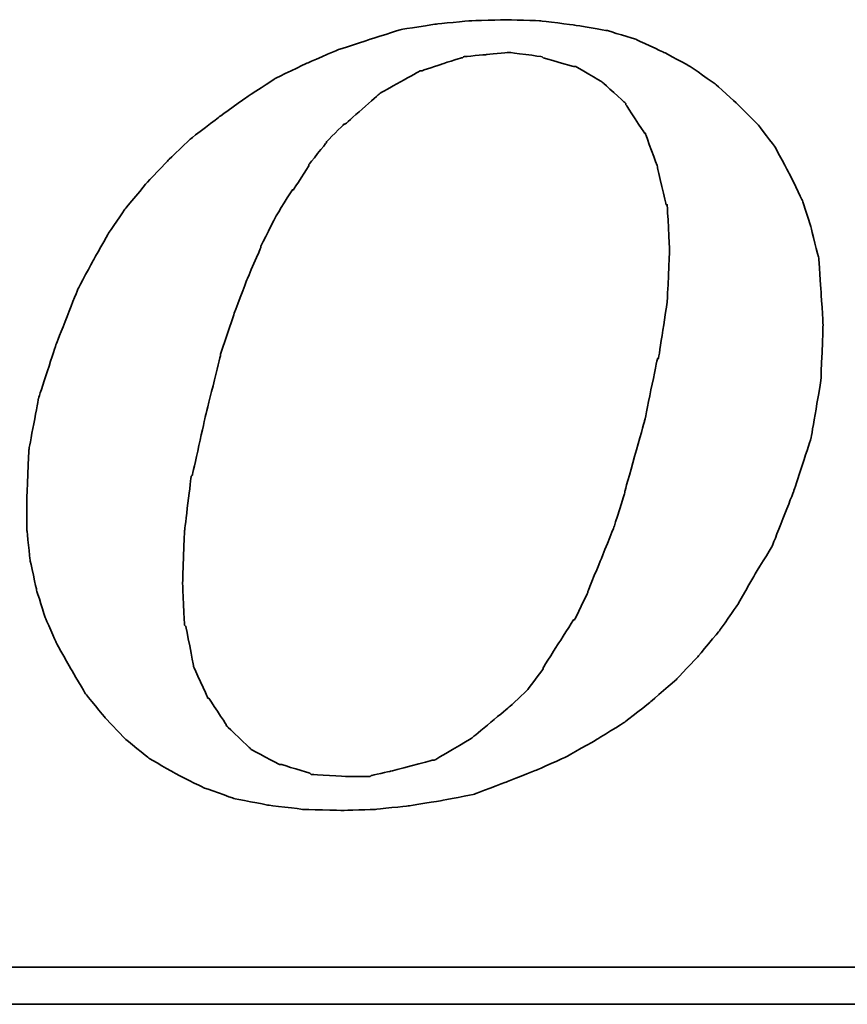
# Model space of a CAD drawing. Header units: millimetres. Extents: x 1983 to 2182, y 457 to 599.
# Tile 44 of 48: x 2160.14 to 2161.22, y 529.75 to 531.02. Entities that reach past the tile are written whole.
import ezdxf

# ---------------------------------------------------------------- set-up
doc = ezdxf.new("R2010")
doc.units = ezdxf.units.MM
doc.header["$LTSCALE"] = 0.1
doc.layers.add('CHA', color=7, linetype='CONTINUOUS')
doc.layers.add('layer 1', color=7, linetype='CONTINUOUS')

# ---------------------------------------------------------------- blocks, each defined once
blk = doc.blocks.new('TBI MOTION logo(完整正式版)')
at = {"layer": 'layer 1', "color": 22, "lineweight": 35}
for points, knots in [([(35.79625, -6.98375), (35.79625, -6.98375), (36.23125, -7.43875), (36.23125, -7.43875), (36.23125, -7.43875), (36.23125, -7.43875), (36.75625, -7.87125), (36.75625, -7.87125), (36.75625, -7.87125), (36.75625, -7.87125), (37.33125, -8.20375), (37.33125, -8.20375), (37.33125, -8.20375), (37.33125, -8.20375), (37.95625, -8.51875), (37.95625, -8.51875), (37.95625, -8.51875), (37.95625, -8.51875), (38.62625, -8.75875), (38.62625, -8.75875), (38.62625, -8.75875), (38.62625, -8.75875), (39.37125, -8.90375), (39.37125, -8.90375), (39.37125, -8.90375), (39.37125, -8.90375), (40.14125, -8.99875), (40.14125, -8.99875), (40.14125, -8.99875), (40.14125, -8.99875), (41.02625, -9.02375), (41.02625, -9.02375), (41.02625, -9.02375), (41.02625, -9.02375), (41.74625, -8.99875), (41.74625, -8.99875), (41.74625, -8.99875), (41.74625, -8.99875), (42.46625, -8.92375), (42.46625, -8.92375), (42.46625, -8.92375), (42.46625, -8.92375), (43.21125, -8.80625), (43.21125, -8.80625), (43.21125, -8.80625), (43.21125, -8.80625), (43.93125, -8.66375), (43.93125, -8.66375), (43.93125, -8.66375), (43.93125, -8.66375), (44.62625, -8.39875), (44.62625, -8.39875), (44.62625, -8.39875), (44.62625, -8.39875), (45.29625, -8.13375), (45.29625, -8.13375), (45.29625, -8.13375), (45.29625, -8.13375), (45.94625, -7.84375), (45.94625, -7.84375), (45.94625, -7.84375), (45.94625, -7.84375), (46.61625, -7.46375), (46.61625, -7.46375), (46.61625, -7.46375), (46.61625, -7.46375), (47.24125, -7.07875), (47.24125, -7.07875), (47.24125, -7.07875), (47.24125, -7.07875), (47.81625, -6.62375), (47.81625, -6.62375), (47.81625, -6.62375), (47.81625, -6.62375), (48.36875, -6.14375), (48.36875, -6.14375), (48.36875, -6.14375), (48.36875, -6.14375), (48.84625, -5.64125), (48.84625, -5.64125), (48.84625, -5.64125), (48.84625, -5.64125), (49.32625, -5.06375), (49.32625, -5.06375), (49.32625, -5.06375), (49.32625, -5.06375), (49.71125, -4.51374), (49.71125, -4.51374), (49.71125, -4.51374), (49.71125, -4.51374), (50.09625, -3.83874), (50.09625, -3.83874), (50.09625, -3.83874), (50.09625, -3.83874), (50.48125, -3.21374), (50.48125, -3.21374), (50.48125, -3.21374), (50.48125, -3.21374), (50.96125, -1.99125), (50.96125, -1.99125), (50.96125, -1.99125), (50.96125, -1.99125), (51.34375, -0.81875), (51.34375, -0.81875), (51.34375, -0.81875), (51.34375, -0.81875), (51.56125, 0.45624), (51.56125, 0.45624), (51.56125, 0.45624), (51.56125, 0.45624), (51.60625, 1.67624), (51.60625, 1.67624), (51.60625, 1.67624), (51.60625, 1.67624), (51.56125, 2.44625), (51.56125, 2.44625), (51.56125, 2.44625), (51.56125, 2.44625), (51.51125, 3.14125), (51.51125, 3.14125), (51.51125, 3.14125), (51.51125, 3.14125), (51.34375, 3.81125), (51.34375, 3.81125), (51.34375, 3.81125), (51.34375, 3.81125), (51.15125, 4.41125), (51.15125, 4.41125), (51.15125, 4.41125), (51.15125, 4.41125), (50.86125, 5.01125), (50.86125, 5.01125), (50.86125, 5.01125), (50.86125, 5.01125), (50.55125, 5.58875), (50.55125, 5.58875), (50.55125, 5.58875), (50.55125, 5.58875), (50.16625, 6.09125), (50.16625, 6.09125), (50.16625, 6.09125), (50.16625, 6.09125), (49.71125, 6.54875), (49.71125, 6.54875), (49.71125, 6.54875), (49.71125, 6.54875), (49.23125, 6.98125), (49.23125, 6.98125), (49.23125, 6.98125), (49.23125, 6.98125), (48.67875, 7.36625), (48.67875, 7.36625), (48.67875, 7.36625), (48.67875, 7.36625), (48.10375, 7.67625), (48.10375, 7.67625), (48.10375, 7.67625), (48.10375, 7.67625), (47.48125, 7.96375), (47.48125, 7.96375), (47.48125, 7.96375), (47.48125, 7.96375), (46.85625, 8.15625), (46.85625, 8.15625), (46.85625, 8.15625), (46.85625, 8.15625), (46.13625, 8.27624), (46.13625, 8.27624), (46.13625, 8.27624), (46.13625, 8.27624), (45.39125, 8.37125), (45.39125, 8.37125), (45.39125, 8.37125), (45.39125, 8.37125), (44.62625, 8.39624), (44.62625, 8.39624), (44.62625, 8.39624), (44.62625, 8.39624), (43.83625, 8.37125), (43.83625, 8.37125), (43.83625, 8.37125), (43.83625, 8.37125), (43.09125, 8.30125), (43.09125, 8.30125), (43.09125, 8.30125), (43.09125, 8.30125), (42.32125, 8.18125), (42.32125, 8.18125), (42.32125, 8.18125), (42.32125, 8.18125), (41.62875, 7.96375), (41.62875, 7.96375), (41.62875, 7.96375), (41.62875, 7.96375), (40.90625, 7.72625), (40.90625, 7.72625), (40.90625, 7.72625), (40.90625, 7.72625), (40.23624, 7.43625), (40.23624, 7.43625), (40.23624, 7.43625), (40.23624, 7.43625), (39.54124, 7.10125), (39.54124, 7.10125), (39.54124, 7.10125), (39.54124, 7.10125), (38.91625, 6.69125), (38.91625, 6.69125), (38.91625, 6.69125), (38.91625, 6.69125), (38.31625, 6.26125), (38.31625, 6.26125), (38.31625, 6.26125), (38.31625, 6.26125), (37.69125, 5.78125), (37.69125, 5.78125), (37.69125, 5.78125), (37.69125, 5.78125), (37.18625, 5.30125), (37.18625, 5.30125), (37.18625, 5.30125), (37.18625, 5.30125), (36.70625, 4.79624), (36.70625, 4.79624), (36.70625, 4.79624), (36.70625, 4.79624), (36.23125, 4.22125), (36.23125, 4.22125), (36.23125, 4.22125), (36.23125, 4.22125), (35.87124, 3.69375), (35.87124, 3.69375), (35.87124, 3.69375), (35.87124, 3.69375), (35.53125, 3.09125), (35.53125, 3.09125), (35.53125, 3.09125), (35.53125, 3.09125), (35.19875, 2.47125), (35.19875, 2.47125), (35.19875, 2.47125), (35.19875, 2.47125), (34.71625, 1.24625), (34.71625, 1.24625), (34.71625, 1.24625), (34.71625, 1.24625), (34.33125, 0.06874), (34.33125, 0.06874), (34.33125, 0.06874), (34.33125, 0.06874), (34.11625, -1.07875), (34.11625, -1.07875), (34.11625, -1.07875), (34.11625, -1.07875), (34.07125, -2.15875), (34.07125, -2.15875), (34.07125, -2.15875), (34.07125, -2.15875), (34.07125, -2.85375), (34.07125, -2.85375), (34.07125, -2.85375), (34.07125, -2.85375), (34.14125, -3.50375), (34.14125, -3.50375), (34.14125, -3.50375), (34.14125, -3.50375), (34.28625, -4.17375), (34.28625, -4.17375), (34.28625, -4.17375), (34.28625, -4.17375), (34.47625, -4.77624), (34.47625, -4.77624), (34.47625, -4.77624), (34.47625, -4.77624), (34.71625, -5.32625), (34.71625, -5.32625), (34.71625, -5.32625), (34.71625, -5.32625), (35.05375, -5.92875), (35.05375, -5.92875), (35.05375, -5.92875), (35.05375, -5.92875), (35.36375, -6.45375), (35.36375, -6.45375), (35.36375, -6.45375), (35.36375, -6.45375), (35.79625, -6.98375), (35.79625, -6.98375)], [0, 0, 0, 0, 0.01388889, 0.01388889, 0.01388889, 0.0138889, 0.02777778, 0.02777778, 0.02777778, 0.02777779, 0.04166667, 0.04166667, 0.04166667, 0.04166668, 0.05555556, 0.05555556, 0.05555556, 0.05555557, 0.06944444, 0.06944444, 0.06944444, 0.06944445, 0.08333333, 0.08333333, 0.08333333, 0.08333334, 0.09722222, 0.09722222, 0.09722222, 0.09722223, 0.11111111, 0.11111111, 0.11111111, 0.11111112, 0.125, 0.125, 0.125, 0.12500001, 0.13888889, 0.13888889, 0.13888889, 0.1388889, 0.15277778, 0.15277778, 0.15277778, 0.15277779, 0.16666667, 0.16666667, 0.16666667, 0.16666668, 0.18055556, 0.18055556, 0.18055556, 0.18055557, 0.19444444, 0.19444444, 0.19444444, 0.19444445, 0.20833333, 0.20833333, 0.20833333, 0.20833334, 0.22222222, 0.22222222, 0.22222222, 0.22222223, 0.23611111, 0.23611111, 0.23611111, 0.23611112, 0.25, 0.25, 0.25, 0.25000001, 0.26388889, 0.26388889, 0.26388889, 0.2638889, 0.27777778, 0.27777778, 0.27777778, 0.27777779, 0.29166667, 0.29166667, 0.29166667, 0.29166668, 0.30555556, 0.30555556, 0.30555556, 0.30555557, 0.31944444, 0.31944444, 0.31944444, 0.31944445, 0.33333333, 0.33333333, 0.33333333, 0.33333334, 0.34722222, 0.34722222, 0.34722222, 0.34722223, 0.36111111, 0.36111111, 0.36111111, 0.36111112, 0.375, 0.375, 0.375, 0.37500001, 0.38888889, 0.38888889, 0.38888889, 0.3888889, 0.40277778, 0.40277778, 0.40277778, 0.40277779, 0.41666667, 0.41666667, 0.41666667, 0.41666668, 0.43055556, 0.43055556, 0.43055556, 0.43055557, 0.44444444, 0.44444444, 0.44444444, 0.44444445, 0.45833333, 0.45833333, 0.45833333, 0.45833334, 0.47222222, 0.47222222, 0.47222222, 0.47222223, 0.48611111, 0.48611111, 0.48611111, 0.48611112, 0.5, 0.5, 0.5, 0.50000001, 0.51388889, 0.51388889, 0.51388889, 0.5138889, 0.52777778, 0.52777778, 0.52777778, 0.52777779, 0.54166667, 0.54166667, 0.54166667, 0.54166668, 0.55555556, 0.55555556, 0.55555556, 0.55555557, 0.56944444, 0.56944444, 0.56944444, 0.56944445, 0.58333333, 0.58333333, 0.58333333, 0.58333334, 0.59722222, 0.59722222, 0.59722222, 0.59722223, 0.61111111, 0.61111111, 0.61111111, 0.61111112, 0.625, 0.625, 0.625, 0.62500001, 0.63888889, 0.63888889, 0.63888889, 0.6388889, 0.65277778, 0.65277778, 0.65277778, 0.65277779, 0.66666667, 0.66666667, 0.66666667, 0.66666668, 0.68055556, 0.68055556, 0.68055556, 0.68055557, 0.69444444, 0.69444444, 0.69444444, 0.69444445, 0.70833333, 0.70833333, 0.70833333, 0.70833334, 0.72222222, 0.72222222, 0.72222222, 0.72222223, 0.73611111, 0.73611111, 0.73611111, 0.73611112, 0.75, 0.75, 0.75, 0.75000001, 0.76388889, 0.76388889, 0.76388889, 0.7638889, 0.77777778, 0.77777778, 0.77777778, 0.77777779, 0.79166667, 0.79166667, 0.79166667, 0.79166668, 0.80555556, 0.80555556, 0.80555556, 0.80555557, 0.81944444, 0.81944444, 0.81944444, 0.81944445, 0.83333333, 0.83333333, 0.83333333, 0.83333334, 0.84722222, 0.84722222, 0.84722222, 0.84722223, 0.86111111, 0.86111111, 0.86111111, 0.86111112, 0.875, 0.875, 0.875, 0.87500001, 0.88888889, 0.88888889, 0.88888889, 0.8888889, 0.90277778, 0.90277778, 0.90277778, 0.90277779, 0.91666667, 0.91666667, 0.91666667, 0.91666668, 0.93055556, 0.93055556, 0.93055556, 0.93055557, 0.94444444, 0.94444444, 0.94444444, 0.94444445, 0.95833333, 0.95833333, 0.95833333, 0.95833334, 0.97222222, 0.97222222, 0.97222222, 0.97222223, 0.98611111, 0.98611111, 0.98611111, 0.98611112, 1, 1, 1, 1]), ([(38.33875, 1.03124), (38.33875, 1.03124), (38.62625, 1.89625), (38.62625, 1.89625), (38.62625, 1.89625), (38.62625, 1.89625), (38.91625, 2.66375), (38.91625, 2.66375), (38.91625, 2.66375), (38.91625, 2.66375), (39.22625, 3.38125), (39.22625, 3.38125), (39.22625, 3.38125), (39.22625, 3.38125), (39.22625, 3.40624), (39.22625, 3.40624), (39.22625, 3.40624), (39.22625, 3.40624), (39.56124, 4.07624), (39.56124, 4.07624), (39.56124, 4.07624), (39.56124, 4.07624), (39.92125, 4.65125), (39.92125, 4.65125), (39.92125, 4.65125), (39.92125, 4.65125), (39.94625, 4.65125), (39.94625, 4.65125), (39.94625, 4.65125), (39.94625, 4.65125), (40.28125, 5.17875), (40.28125, 5.17875), (40.28125, 5.17875), (40.28125, 5.17875), (40.28125, 5.20375), (40.28125, 5.20375), (40.28125, 5.20375), (40.28125, 5.20375), (40.66875, 5.68625), (40.66875, 5.68625), (40.66875, 5.68625), (40.66875, 5.68625), (40.66875, 5.70625), (40.66875, 5.70625), (40.66875, 5.70625), (40.66875, 5.70625), (41.05124, 6.09125), (41.05124, 6.09125), (41.05124, 6.09125), (41.05124, 6.09125), (41.07625, 6.09125), (41.07625, 6.09125), (41.07625, 6.09125), (41.07625, 6.09125), (41.84125, 6.76625), (41.84125, 6.76625), (41.84125, 6.76625), (41.84125, 6.76625), (41.86625, 6.78625), (41.86625, 6.78625), (41.86625, 6.78625), (41.86625, 6.78625), (42.73125, 7.26624), (42.73125, 7.26624), (42.73125, 7.26624), (42.73125, 7.26624), (42.75625, 7.26624), (42.75625, 7.26624), (42.75625, 7.26624), (42.75625, 7.26624), (43.18625, 7.41125), (43.18625, 7.41125), (43.18625, 7.41125), (43.18625, 7.41125), (43.64125, 7.55625), (43.64125, 7.55625), (43.64125, 7.55625), (43.64125, 7.55625), (43.66625, 7.55625), (43.66625, 7.55625), (43.66625, 7.55625), (43.66625, 7.55625), (43.69125, 7.58124), (43.69125, 7.58124), (43.69125, 7.58124), (43.69125, 7.58124), (44.19125, 7.62625), (44.19125, 7.62625), (44.19125, 7.62625), (44.19125, 7.62625), (44.67125, 7.67625), (44.67125, 7.67625), (44.67125, 7.67625), (44.67125, 7.67625), (44.69625, 7.67625), (44.69625, 7.67625), (44.69625, 7.67625), (44.69625, 7.67625), (45.41875, 7.58124), (45.41875, 7.58124), (45.41875, 7.58124), (45.41875, 7.58124), (45.44125, 7.55625), (45.44125, 7.55625), (45.44125, 7.55625), (45.44125, 7.55625), (46.11125, 7.36625), (46.11125, 7.36625), (46.11125, 7.36625), (46.11125, 7.36625), (46.13625, 7.36625), (46.13625, 7.36625), (46.13625, 7.36625), (46.13625, 7.36625), (46.15875, 7.36625), (46.15875, 7.36625), (46.15875, 7.36625), (46.15875, 7.36625), (46.73625, 7.02624), (46.73625, 7.02624), (46.73625, 7.02624), (46.73625, 7.02624), (46.76125, 7.00624), (46.76125, 7.00624), (46.76125, 7.00624), (46.76125, 7.00624), (47.24125, 6.57124), (47.24125, 6.57124), (47.24125, 6.57124), (47.24125, 6.57124), (47.26625, 6.54875), (47.26625, 6.54875), (47.26625, 6.54875), (47.26625, 6.54875), (47.26625, 6.52375), (47.26625, 6.52375), (47.26625, 6.52375), (47.26625, 6.52375), (47.67375, 5.89875), (47.67375, 5.89875), (47.67375, 5.89875), (47.67375, 5.89875), (47.69625, 5.89875), (47.69625, 5.89875), (47.69625, 5.89875), (47.69625, 5.89875), (47.69625, 5.87625), (47.69625, 5.87625), (47.69625, 5.87625), (47.69625, 5.87625), (47.96125, 5.15625), (47.96125, 5.15625), (47.96125, 5.15625), (47.96125, 5.15625), (47.96125, 5.13125), (47.96125, 5.13125), (47.96125, 5.13125), (47.96125, 5.13125), (48.15125, 4.31875), (48.15125, 4.31875), (48.15125, 4.31875), (48.15125, 4.31875), (48.17625, 4.31875), (48.17625, 4.31875), (48.17625, 4.31875), (48.17625, 4.31875), (48.17625, 4.29125), (48.17625, 4.29125), (48.17625, 4.29125), (48.17625, 4.29125), (48.22625, 3.33125), (48.22625, 3.33125), (48.22625, 3.33125), (48.22625, 3.33125), (48.22625, 3.30875), (48.22625, 3.30875), (48.22625, 3.30875), (48.22625, 3.30875), (48.17625, 2.20624), (48.17625, 2.20624), (48.17625, 2.20624), (48.17625, 2.20624), (48.17625, 2.18124), (48.17625, 2.18124), (48.17625, 2.18124), (48.17625, 2.18124), (47.98375, 0.93624), (47.98375, 0.93624), (47.98375, 0.93624), (47.98375, 0.93624), (47.96125, 0.93624), (47.96125, 0.93624), (47.96125, 0.93624), (47.96125, 0.93624), (47.67375, -0.45874), (47.67375, -0.45874), (47.67375, -0.45874), (47.67375, -0.45874), (47.24125, -1.99125), (47.24125, -1.99125), (47.24125, -1.99125), (47.24125, -1.99125), (47.24125, -2.01874), (47.24125, -2.01874), (47.24125, -2.01874), (47.24125, -2.01874), (47.00125, -2.78375), (47.00125, -2.78375), (47.00125, -2.78375), (47.00125, -2.78375), (46.71125, -3.50375), (46.71125, -3.50375), (46.71125, -3.50375), (46.71125, -3.50375), (46.42625, -4.19875), (46.42625, -4.19875), (46.42625, -4.19875), (46.42625, -4.19875), (46.42625, -4.22375), (46.42625, -4.22375), (46.42625, -4.22375), (46.42625, -4.22375), (46.13625, -4.82374), (46.13625, -4.82374), (46.13625, -4.82374), (46.13625, -4.82374), (46.11125, -4.82374), (46.11125, -4.82374), (46.11125, -4.82374), (46.11125, -4.82374), (45.77625, -5.35125), (45.77625, -5.35125), (45.77625, -5.35125), (45.77625, -5.35125), (45.44125, -5.87875), (45.44125, -5.87875), (45.44125, -5.87875), (45.44125, -5.87875), (45.44125, -5.90375), (45.44125, -5.90375), (45.44125, -5.90375), (45.44125, -5.90375), (45.10625, -6.35875), (45.10625, -6.35875), (45.10625, -6.35875), (45.10625, -6.35875), (45.08125, -6.38375), (45.08125, -6.38375), (45.08125, -6.38375), (45.08125, -6.38375), (44.69625, -6.74375), (44.69625, -6.74375), (44.69625, -6.74375), (44.69625, -6.74375), (43.88375, -7.41625), (43.88375, -7.41625), (43.88375, -7.41625), (43.88375, -7.41625), (43.85625, -7.43875), (43.85625, -7.43875), (43.85625, -7.43875), (43.85625, -7.43875), (43.04125, -7.91875), (43.04125, -7.91875), (43.04125, -7.91875), (43.04125, -7.91875), (43.01625, -7.91875), (43.01625, -7.91875), (43.01625, -7.91875), (43.01625, -7.91875), (42.99625, -7.91875), (42.99625, -7.91875), (42.99625, -7.91875), (42.99625, -7.91875), (42.08125, -8.15875), (42.08125, -8.15875), (42.08125, -8.15875), (42.08125, -8.15875), (41.65125, -8.25625), (41.65125, -8.25625), (41.65125, -8.25625), (41.65125, -8.25625), (41.62875, -8.27875), (41.62875, -8.27875), (41.62875, -8.27875), (41.62875, -8.27875), (41.60125, -8.27875), (41.60125, -8.27875), (41.60125, -8.27875), (41.60125, -8.27875), (41.12125, -8.27875), (41.12125, -8.27875), (41.12125, -8.27875), (41.12125, -8.27875), (40.35624, -8.23125), (40.35624, -8.23125), (40.35624, -8.23125), (40.35624, -8.23125), (40.33125, -8.23125), (40.33125, -8.23125), (40.33125, -8.23125), (40.33125, -8.23125), (40.30625, -8.20375), (40.30625, -8.20375), (40.30625, -8.20375), (40.30625, -8.20375), (39.68375, -8.01375), (39.68375, -8.01375), (39.68375, -8.01375), (39.68375, -8.01375), (39.66124, -8.01375), (39.66124, -8.01375), (39.66124, -8.01375), (39.66124, -8.01375), (39.63625, -8.01375), (39.63625, -8.01375), (39.63625, -8.01375), (39.63625, -8.01375), (39.01125, -7.67875), (39.01125, -7.67875), (39.01125, -7.67875), (39.01125, -7.67875), (38.98875, -7.65375), (38.98875, -7.65375), (38.98875, -7.65375), (38.98875, -7.65375), (38.48625, -7.17375), (38.48625, -7.17375), (38.48625, -7.17375), (38.48625, -7.17375), (38.45875, -7.14875), (38.45875, -7.14875), (38.45875, -7.14875), (38.45875, -7.14875), (38.45875, -7.12875), (38.45875, -7.12875), (38.45875, -7.12875), (38.45875, -7.12875), (38.07625, -6.54875), (38.07625, -6.54875), (38.07625, -6.54875), (38.07625, -6.54875), (38.05125, -6.54875), (38.05125, -6.54875), (38.05125, -6.54875), (38.05125, -6.54875), (38.05125, -6.52875), (38.05125, -6.52875), (38.05125, -6.52875), (38.05125, -6.52875), (37.74125, -5.85375), (37.74125, -5.85375), (37.74125, -5.85375), (37.74125, -5.85375), (37.74125, -5.82875), (37.74125, -5.82875), (37.74125, -5.82875), (37.74125, -5.82875), (37.57375, -4.96875), (37.57375, -4.96875), (37.57375, -4.96875), (37.57375, -4.96875), (37.54625, -4.94375), (37.54625, -4.94375), (37.54625, -4.94375), (37.54625, -4.94375), (37.50125, -4.03375), (37.50125, -4.03375), (37.50125, -4.03375), (37.50125, -4.03375), (37.50125, -4.00875), (37.50125, -4.00875), (37.50125, -4.00875), (37.50125, -4.00875), (37.54625, -2.85375), (37.54625, -2.85375), (37.54625, -2.85375), (37.54625, -2.85375), (37.69125, -1.65875), (37.69125, -1.65875), (37.69125, -1.65875), (37.69125, -1.65875), (37.71624, -1.63375), (37.71624, -1.63375), (37.71624, -1.63375), (37.71624, -1.63375), (38.00375, -0.33875), (38.00375, -0.33875), (38.00375, -0.33875), (38.00375, -0.33875), (38.33875, 1.00624), (38.33875, 1.00624), (38.33875, 1.00624), (38.33875, 1.00624), (38.33875, 1.03124), (38.33875, 1.03124)], [0, 0, 0, 0, 0.01010101, 0.01010101, 0.01010101, 0.01010102, 0.02020202, 0.02020202, 0.02020202, 0.02020203, 0.03030303, 0.03030303, 0.03030303, 0.03030304, 0.04040404, 0.04040404, 0.04040404, 0.04040405, 0.05050505, 0.05050505, 0.05050505, 0.05050506, 0.06060606, 0.06060606, 0.06060606, 0.06060607, 0.07070707, 0.07070707, 0.07070707, 0.07070708, 0.08080808, 0.08080808, 0.08080808, 0.08080809, 0.09090909, 0.09090909, 0.09090909, 0.0909091, 0.1010101, 0.1010101, 0.1010101, 0.10101011, 0.11111111, 0.11111111, 0.11111111, 0.11111112, 0.12121212, 0.12121212, 0.12121212, 0.12121213, 0.13131313, 0.13131313, 0.13131313, 0.13131314, 0.14141414, 0.14141414, 0.14141414, 0.14141415, 0.15151515, 0.15151515, 0.15151515, 0.15151516, 0.16161616, 0.16161616, 0.16161616, 0.16161617, 0.17171717, 0.17171717, 0.17171717, 0.17171718, 0.18181818, 0.18181818, 0.18181818, 0.18181819, 0.19191919, 0.19191919, 0.19191919, 0.1919192, 0.2020202, 0.2020202, 0.2020202, 0.20202021, 0.21212121, 0.21212121, 0.21212121, 0.21212122, 0.22222222, 0.22222222, 0.22222222, 0.22222223, 0.23232323, 0.23232323, 0.23232323, 0.23232324, 0.24242424, 0.24242424, 0.24242424, 0.24242425, 0.25252525, 0.25252525, 0.25252525, 0.25252526, 0.26262626, 0.26262626, 0.26262626, 0.26262627, 0.27272727, 0.27272727, 0.27272727, 0.27272728, 0.28282828, 0.28282828, 0.28282828, 0.28282829, 0.29292929, 0.29292929, 0.29292929, 0.2929293, 0.3030303, 0.3030303, 0.3030303, 0.30303031, 0.31313131, 0.31313131, 0.31313131, 0.31313132, 0.32323232, 0.32323232, 0.32323232, 0.32323233, 0.33333333, 0.33333333, 0.33333333, 0.33333334, 0.34343434, 0.34343434, 0.34343434, 0.34343435, 0.35353535, 0.35353535, 0.35353535, 0.35353536, 0.36363636, 0.36363636, 0.36363636, 0.36363637, 0.37373737, 0.37373737, 0.37373737, 0.37373738, 0.38383838, 0.38383838, 0.38383838, 0.38383839, 0.39393939, 0.39393939, 0.39393939, 0.3939394, 0.4040404, 0.4040404, 0.4040404, 0.40404041, 0.41414141, 0.41414141, 0.41414141, 0.41414142, 0.42424242, 0.42424242, 0.42424242, 0.42424243, 0.43434343, 0.43434343, 0.43434343, 0.43434344, 0.44444444, 0.44444444, 0.44444444, 0.44444445, 0.45454545, 0.45454545, 0.45454545, 0.45454546, 0.46464646, 0.46464646, 0.46464646, 0.46464647, 0.47474747, 0.47474747, 0.47474747, 0.47474748, 0.48484848, 0.48484848, 0.48484848, 0.48484849, 0.49494949, 0.49494949, 0.49494949, 0.4949495, 0.50505051, 0.50505051, 0.50505051, 0.50505052, 0.51515152, 0.51515152, 0.51515152, 0.51515153, 0.52525253, 0.52525253, 0.52525253, 0.52525254, 0.53535354, 0.53535354, 0.53535354, 0.53535355, 0.54545455, 0.54545455, 0.54545455, 0.54545456, 0.55555556, 0.55555556, 0.55555556, 0.55555557, 0.56565657, 0.56565657, 0.56565657, 0.56565658, 0.57575758, 0.57575758, 0.57575758, 0.57575759, 0.58585859, 0.58585859, 0.58585859, 0.5858586, 0.5959596, 0.5959596, 0.5959596, 0.59595961, 0.60606061, 0.60606061, 0.60606061, 0.60606062, 0.61616162, 0.61616162, 0.61616162, 0.61616163, 0.62626263, 0.62626263, 0.62626263, 0.62626264, 0.63636364, 0.63636364, 0.63636364, 0.63636365, 0.64646465, 0.64646465, 0.64646465, 0.64646466, 0.65656566, 0.65656566, 0.65656566, 0.65656567, 0.66666667, 0.66666667, 0.66666667, 0.66666668, 0.67676768, 0.67676768, 0.67676768, 0.67676769, 0.68686869, 0.68686869, 0.68686869, 0.6868687, 0.6969697, 0.6969697, 0.6969697, 0.69696971, 0.70707071, 0.70707071, 0.70707071, 0.70707072, 0.71717172, 0.71717172, 0.71717172, 0.71717173, 0.72727273, 0.72727273, 0.72727273, 0.72727274, 0.73737374, 0.73737374, 0.73737374, 0.73737375, 0.74747475, 0.74747475, 0.74747475, 0.74747476, 0.75757576, 0.75757576, 0.75757576, 0.75757577, 0.76767677, 0.76767677, 0.76767677, 0.76767678, 0.77777778, 0.77777778, 0.77777778, 0.77777779, 0.78787879, 0.78787879, 0.78787879, 0.7878788, 0.7979798, 0.7979798, 0.7979798, 0.79797981, 0.80808081, 0.80808081, 0.80808081, 0.80808082, 0.81818182, 0.81818182, 0.81818182, 0.81818183, 0.82828283, 0.82828283, 0.82828283, 0.82828284, 0.83838384, 0.83838384, 0.83838384, 0.83838385, 0.84848485, 0.84848485, 0.84848485, 0.84848486, 0.85858586, 0.85858586, 0.85858586, 0.85858587, 0.86868687, 0.86868687, 0.86868687, 0.86868688, 0.87878788, 0.87878788, 0.87878788, 0.87878789, 0.88888889, 0.88888889, 0.88888889, 0.8888889, 0.8989899, 0.8989899, 0.8989899, 0.89898991, 0.90909091, 0.90909091, 0.90909091, 0.90909092, 0.91919192, 0.91919192, 0.91919192, 0.91919193, 0.92929293, 0.92929293, 0.92929293, 0.92929294, 0.93939394, 0.93939394, 0.93939394, 0.93939395, 0.94949495, 0.94949495, 0.94949495, 0.94949496, 0.95959596, 0.95959596, 0.95959596, 0.95959597, 0.96969697, 0.96969697, 0.96969697, 0.96969698, 0.97979798, 0.97979798, 0.97979798, 0.97979799, 0.98989899, 0.98989899, 0.98989899, 0.989899, 1, 1, 1, 1]), ([(75.90875, -9.47875), (75.90875, -9.47875), (75.90875, -12.28625), (75.90875, -12.28625), (75.90875, -12.28625), (75.90875, -12.28625), (75.90875, -12.47875), (75.90875, -12.47875), (75.90875, -12.47875), (75.90875, -12.47875), (75.71625, -12.47875), (75.71625, -12.47875), (75.71625, -12.47875), (75.71625, -12.47875), (-88.32875, -12.47875), (-88.32875, -12.47875), (-88.32875, -12.47875), (-88.32875, -12.47875), (-88.32875, -13.29375), (-88.32875, -13.29375), (-88.32875, -13.29375), (-88.32875, -13.29375), (82.89125, -13.29375), (82.89125, -13.29375), (82.89125, -13.29375), (82.89125, -13.29375), (75.90875, -9.47875), (75.90875, -9.47875)], [0, 0, 0, 0, 0.14285714, 0.14285714, 0.14285714, 0.14285715, 0.28571429, 0.28571429, 0.28571429, 0.2857143, 0.42857143, 0.42857143, 0.42857143, 0.42857144, 0.57142857, 0.57142857, 0.57142857, 0.57142858, 0.71428571, 0.71428571, 0.71428571, 0.71428572, 0.85714286, 0.85714286, 0.85714286, 0.85714287, 1, 1, 1, 1])]:
    blk.add_open_spline(points, degree=3, knots=knots, dxfattribs=at)

msp = doc.modelspace()

# ---------------------------------------------------------------- block references
at = {"layer": 'CHA', "color": 7, "xscale": 0.0588462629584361, "yscale": 0.0588462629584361, "zscale": 0.0588462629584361}
msp.add_blockref('TBI MOTION logo(完整正式版)', (2158.1481, 530.5309), dxfattribs=at)

doc.saveas('drawing.dxf')
